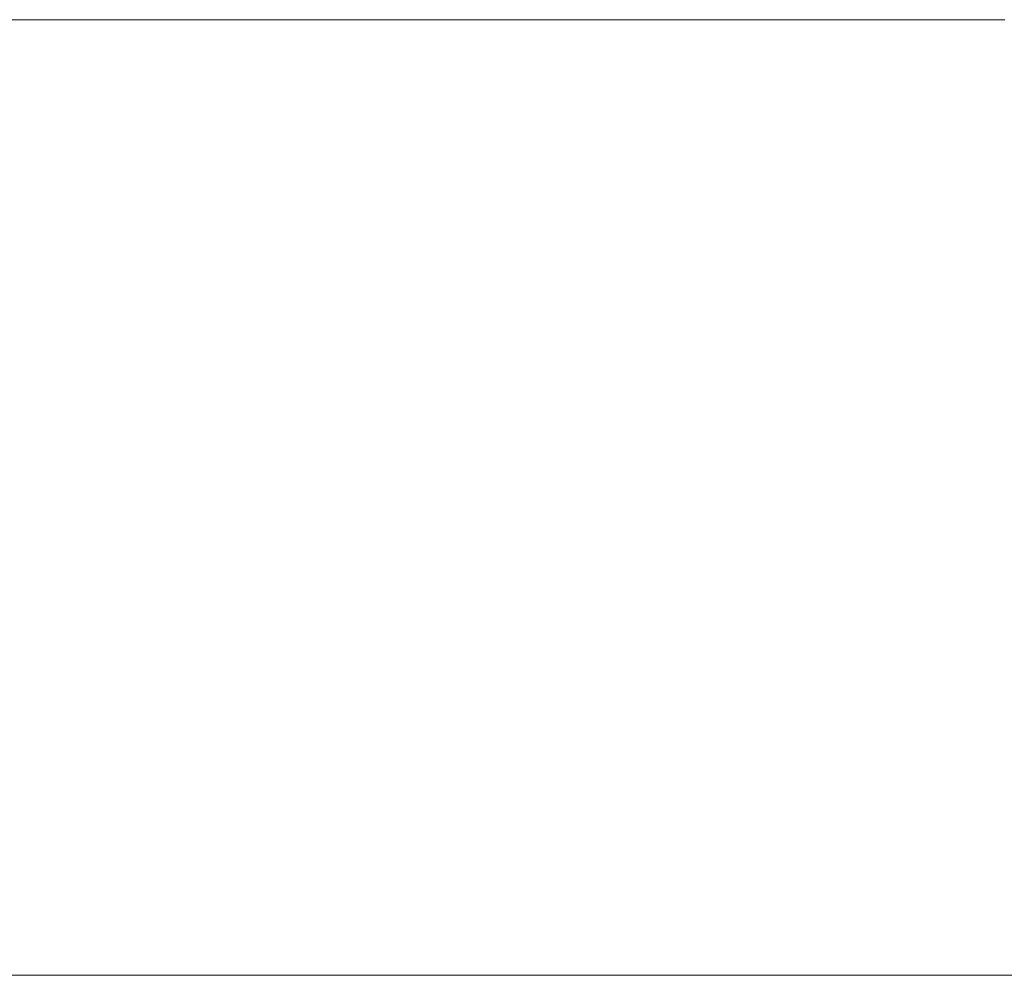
# Model space of a CAD drawing. Header units: centimetres. Extents: x -35.4 to 36.6, y -19.9 to 18.9.
# Tile 253 of 256: x 16.4 to 24.6, y -19.9 to -12. Entities that reach past the tile are written whole.
import ezdxf

# ---------------------------------------------------------------- set-up
doc = ezdxf.new("R2010")
doc.units = ezdxf.units.CM
doc.header["$LTSCALE"] = 2.54
doc.layers.add('Lucido design-1', color=7, linetype='Continuous')

# ---------------------------------------------------------------- blocks, each defined once
blk = doc.blocks.new('Gruppo-1')
at = {"color": 92, "linetype": 'Continuous', "lineweight": 9}
for points, invisible_edges in [([(24.58, -12.0001, 0), (0.6305, -12.0001, 0), (0.6305, -19.9, 0), (24.58, -12.0001, 0)], 12), ([(24.58, -12.0001, 0), (0.6305, -19.9, 0), (36.58, -19.9, 0), (24.58, -12.0001, 0)], 13), ([(24.58, -12.0001, -1.2), (0.6305, -12.0001, -1.2), (0.6305, -19.9, -1.2), (24.58, -12.0001, -1.2)], 12), ([(24.58, -12.0001, -1.2), (0.6305, -19.9, -1.2), (36.58, -19.9, -1.2), (24.58, -12.0001, -1.2)], 13), ([(24.5861, -12, 0), (24.58, -12.0001, 0), (36.58, -19.9, 0), (24.5861, -12, 0)], 14), ([(24.5861, -12, -1.2), (24.58, -12.0001, -1.2), (36.58, -19.9, -1.2), (24.5861, -12, -1.2)], 14)]:
    blk.add_3dface(points, dxfattribs=dict(at, invisible_edges=invisible_edges))
for points in [[(0.6305, -12.0001, -1.2), (0.6305, -12.0001, 0), (24.58, -12.0001, 0), (24.58, -12.0001, -1.2)], [(24.58, -12.0001, -1.2), (24.58, -12.0001, 0), (24.5861, -12, 0), (24.5861, -12, -1.2)], [(36.58, -19.9, -1.2), (36.58, -19.9, 0), (0.6305, -19.9, 0), (0.6305, -19.9, -1.2)]]:
    blk.add_3dface(points, dxfattribs=at)

msp = doc.modelspace()

# ---------------------------------------------------------------- block references
at = {"layer": 'Lucido design-1', "color": 7}
msp.add_blockref('Gruppo-1', (0, 0), dxfattribs=at)

doc.saveas('drawing.dxf')
